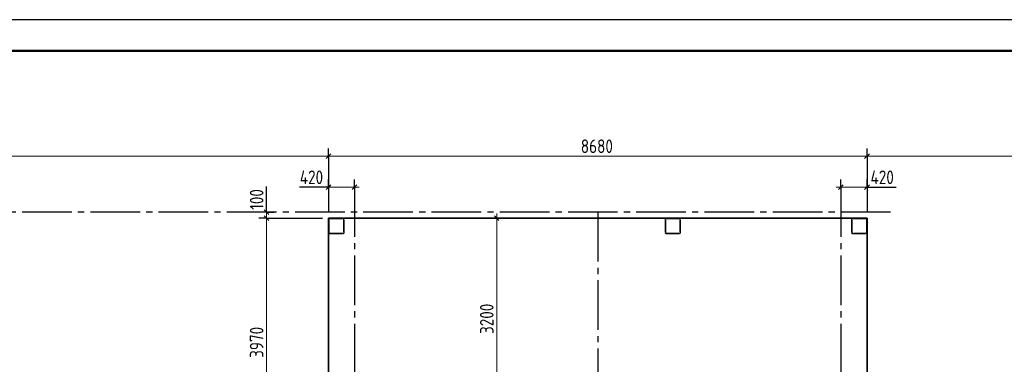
# Model space of a CAD drawing. Header units: millimetres. Extents: x 0 to 61017, y 0 to 42000.
# Tile 18 of 19: x 29440 to 45313, y 36446 to 42000. Entities that reach past the tile are written whole.
import ezdxf

# ---------------------------------------------------------------- set-up
doc = ezdxf.new("R2010")
doc.units = ezdxf.units.MM
doc.linetypes.add('______2', pattern=[270, 200, -70])
doc.linetypes.add('______5', pattern=[1100, 800, -100, 100, -100])
for name, color, linetype, lineweight in [('Standard', 7, 'Continuous', 25), ('Оси', 40, '______5', 18), ('Размерная выноска', 7, 'Continuous', 13)]:
    doc.layers.add(name, color=color, linetype=linetype, lineweight=lineweight)
doc.layers.add('ЖБ Перекрытие верхний уровень', color=7, linetype='Continuous', lineweight=25, true_color=0xe0e0ff)
doc.layers.add('ЖБ Стена верхний уровень', color=7, linetype='Continuous', lineweight=25, true_color=0x006e00)
doc.styles.add('GOST 2.304-81', font='txt')

msp = doc.modelspace()

# ---------------------------------------------------------------- hatches: boundary and pattern name
at = {"layer": 'ЖБ Стена верхний уровень', "linetype": 'Continuous', "lineweight": 18, "transparency": 33554687}
for points in [[(34420, 38747), (34423, 38743), (34420, 38740)], [(43090, 38783), (43097, 38790), (43098, 38789), (43099, 38787), (43100, 38783), (43100, 38780), (43100, 38780), (43097, 38777)], [(34660, 38587), (34663, 38583), (34660, 38580)], [(39850, 38583), (39855, 38588), (39855, 38579)], [(42850, 38623), (42857, 38630), (42860, 38627), (42860, 38620), (42857, 38617)]]:
    msp.add_hatch(color=7, dxfattribs=at).paths.add_polyline_path(points, flags=16)

# ---------------------------------------------------------------- linework, layer by layer
at = {"layer": 'Standard', "color": 251, "linetype": 'Continuous', "lineweight": -3, "true_color": 0x656565, "transparency": 33554687}
for p, q in [((34420, 39800), (34420, 39925)), ((43100, 39800), (43100, 39925)), ((34420, 39800), (34420, 39675)), ((34420, 39800), (34420, 38900)), ((43100, 39800), (43100, 39675)), ((43100, 39800), (43100, 38900)), ((34420, 39300), (34420, 39425)), ((34840, 39300), (34840, 39425)), ((42680, 39300), (42680, 39425)), ((43100, 39300), (43100, 39425)), ((34420, 39300), (34420, 39175)), ((34420, 39300), (34420, 38900)), ((34840, 39300), (34840, 39175)), ((34840, 39300), (34840, 39300)), ((42680, 39300), (42680, 39175)), ((42680, 39300), (42680, 39300)), ((43100, 39300), (43100, 39175)), ((43100, 39300), (43100, 38900)), ((33420, 38900), (33295, 38900)), ((33420, 38900), (33545, 38900)), ((33420, 38900), (33420, 38900)), ((33420, 38800), (33295, 38800)), ((33420, 38800), (33545, 38800)), ((33420, 38800), (34320, 38800)), ((37130, 38800), (37005, 38800)), ((37130, 38800), (37255, 38800)), ((37130, 38800), (37227, 38800))]:
    msp.add_line(p, q, dxfattribs=at)
at = {"layer": 'Standard', "color": 7, "linetype": 'Continuous', "lineweight": 13, "transparency": 33554687}
for p, q in [((22060, 39800), (34420, 39800)), ((34420, 39800), (43100, 39800)), ((43100, 39800), (49710, 39800)), ((34420, 39300), (34345, 39300)), ((34840, 39300), (34420, 39300)), ((34840, 39300), (34915, 39300)), ((42680, 39300), (42605, 39300)), ((42680, 39300), (43100, 39300)), ((43100, 39300), (43175, 39300)), ((33420, 38900), (33420, 38975)), ((33420, 38800), (33420, 34830)), ((37130, 38800), (37130, 38875))]:
    msp.add_line(p, q, dxfattribs=at)
at = {"layer": 'Standard', "color": 7, "linetype": 'Continuous', "lineweight": 25, "transparency": 33554687}
for p, q in [((34382, 39762), (34457, 39838)), ((43062, 39762), (43138, 39838)), ((34457, 39338), (34382, 39262)), ((34877, 39338), (34802, 39262)), ((42643, 39262), (42717, 39338)), ((43062, 39262), (43138, 39338)), ((33382, 38938), (33458, 38862)), ((33382, 38838), (33458, 38762)), ((37092, 38838), (37167, 38762))]:
    msp.add_line(p, q, dxfattribs=at)
at = {"layer": 'Standard', "color": 7, "linetype": 'Continuous', "lineweight": 13, "transparency": 33554687}
msp.add_lwpolyline([(0, 0), (59400, 0), (59400, 42000), (0, 42000), (0, 0)], close=True, dxfattribs=at)
for points in [[(0, 42000), (0, 0), (59400, 0), (59400, 42000), (0, 42000)], [(59400, 42000), (0, 42000), (0, 0), (59400, 0), (59400, 42000)], [(33420, 38900), (33420, 38832), (33420, 38832), (33420, 38800)], [(37130, 38800), (37130, 36833), (37130, 36833), (37130, 36137), (37130, 36137), (37130, 35600)]]:
    msp.add_lwpolyline(points, dxfattribs=at)
at = {"layer": 'Standard', "color": 7, "linetype": 'Continuous', "lineweight": 25, "transparency": 33554687}
msp.add_lwpolyline([(0, 42000), (0, 0), (59400, 0), (59400, 42000), (0, 42000)], dxfattribs=at)
at = {"layer": 'Standard', "color": 7, "linetype": 'Continuous', "lineweight": 50, "transparency": 33554687}
msp.add_lwpolyline([(2000, 41500), (58900, 41500), (58900, 500), (2000, 500), (2000, 41500)], close=True, dxfattribs=at)
at = {"layer": 'ЖБ Перекрытие верхний уровень', "color": 7, "linetype": 'Continuous', "lineweight": 35, "transparency": 33554687}
for p, q in [((43100, 38800), (34420, 38800)), ((34420, 38800), (34420, 34830)), ((43100, 34830), (43100, 38800))]:
    msp.add_line(p, q, dxfattribs=at)
at = {"layer": 'ЖБ Стена верхний уровень', "color": 251, "linetype": '______2', "lineweight": 13, "true_color": 0x656565, "transparency": 33554687}
for p, q in [((34421, 38787), (34420, 38783)), ((34420, 38783), (34420, 38780)), ((34420, 38780), (34420, 38570)), ((34423, 38790), (34421, 38787)), ((34425, 38793), (34423, 38790)), ((34427, 38795), (34425, 38793)), ((34430, 38797), (34427, 38795)), ((34433, 38799), (34430, 38797)), ((34430, 38782), (34431, 38783)), ((34430, 38780), (34430, 38782)), ((34430, 38570), (34430, 38780)), ((34431, 38785), (34432, 38786)), ((34431, 38783), (34431, 38785)), ((34432, 38786), (34434, 38788)), ((34437, 38800), (34433, 38799)), ((34434, 38788), (34435, 38789)), ((34435, 38789), (34437, 38789)), ((34440, 38800), (34437, 38800)), ((34437, 38789), (34438, 38790)), ((34438, 38790), (34440, 38790)), ((34650, 38800), (34440, 38800)), ((34440, 38790), (34650, 38790)), ((34653, 38800), (34650, 38800)), ((34650, 38790), (34652, 38790)), ((34652, 38790), (34653, 38789)), ((34657, 38799), (34653, 38800)), ((34653, 38789), (34655, 38789)), ((34655, 38789), (34656, 38788)), ((34656, 38788), (34658, 38786)), ((34660, 38797), (34657, 38799)), ((34658, 38786), (34659, 38785)), ((34659, 38785), (34659, 38783)), ((34659, 38783), (34660, 38782)), ((34663, 38795), (34660, 38797)), ((34660, 38782), (34660, 38780)), ((34660, 38780), (34660, 38570)), ((34665, 38793), (34663, 38795)), ((34667, 38790), (34665, 38793)), ((34669, 38787), (34667, 38790)), ((34670, 38783), (34669, 38787)), ((34670, 38780), (34670, 38783)), ((34670, 38570), (34670, 38780)), ((39846, 38787), (39845, 38783)), ((39845, 38783), (39845, 38780)), ((39845, 38780), (39845, 38570)), ((39848, 38790), (39846, 38787)), ((39850, 38793), (39848, 38790)), ((39852, 38795), (39850, 38793)), ((39855, 38797), (39852, 38795)), ((39858, 38799), (39855, 38797)), ((39855, 38782), (39856, 38783)), ((39855, 38780), (39855, 38782)), ((39855, 38570), (39855, 38780)), ((39856, 38785), (39857, 38786)), ((39856, 38783), (39856, 38785)), ((39857, 38786), (39859, 38788)), ((39862, 38800), (39858, 38799)), ((39859, 38788), (39860, 38789)), ((39860, 38789), (39862, 38789)), ((39865, 38800), (39862, 38800)), ((39862, 38789), (39863, 38790)), ((39863, 38790), (39865, 38790)), ((40075, 38800), (39865, 38800)), ((39865, 38790), (40075, 38790)), ((40078, 38800), (40075, 38800)), ((40075, 38790), (40077, 38790)), ((40077, 38790), (40078, 38789)), ((40082, 38799), (40078, 38800)), ((40078, 38789), (40080, 38789)), ((40080, 38789), (40081, 38788)), ((40081, 38788), (40083, 38786)), ((40085, 38797), (40082, 38799)), ((40083, 38786), (40084, 38785)), ((40084, 38785), (40084, 38783)), ((40084, 38783), (40085, 38782)), ((40088, 38795), (40085, 38797)), ((40085, 38782), (40085, 38780)), ((40085, 38780), (40085, 38570)), ((40090, 38793), (40088, 38795)), ((40092, 38790), (40090, 38793)), ((40094, 38787), (40092, 38790)), ((40095, 38783), (40094, 38787)), ((40095, 38780), (40095, 38783)), ((40095, 38570), (40095, 38780)), ((42851, 38787), (42850, 38783)), ((42850, 38783), (42850, 38780)), ((42850, 38780), (42850, 38570)), ((42853, 38790), (42851, 38787)), ((42855, 38793), (42853, 38790)), ((42857, 38795), (42855, 38793)), ((42860, 38797), (42857, 38795)), ((42863, 38799), (42860, 38797)), ((42860, 38782), (42861, 38783)), ((42860, 38780), (42860, 38782)), ((42860, 38570), (42860, 38780)), ((42861, 38785), (42862, 38786)), ((42861, 38783), (42861, 38785)), ((42862, 38786), (42864, 38788)), ((42867, 38800), (42863, 38799)), ((42864, 38788), (42865, 38789)), ((42865, 38789), (42867, 38789)), ((42870, 38800), (42867, 38800)), ((42867, 38789), (42868, 38790)), ((42868, 38790), (42870, 38790)), ((43080, 38800), (42870, 38800)), ((42870, 38790), (43080, 38790)), ((43083, 38800), (43080, 38800)), ((43080, 38790), (43082, 38790)), ((43082, 38790), (43083, 38789)), ((43087, 38799), (43083, 38800)), ((43083, 38789), (43085, 38789)), ((43085, 38789), (43086, 38788)), ((43086, 38788), (43088, 38786)), ((43090, 38797), (43087, 38799)), ((43088, 38786), (43089, 38785)), ((43089, 38785), (43089, 38783)), ((43089, 38783), (43090, 38782)), ((43093, 38795), (43090, 38797)), ((43090, 38782), (43090, 38780)), ((43090, 38780), (43090, 38570)), ((43095, 38793), (43093, 38795)), ((43097, 38790), (43095, 38793)), ((43099, 38787), (43097, 38790)), ((43100, 38783), (43099, 38787)), ((43100, 38780), (43100, 38783)), ((43100, 38570), (43100, 38780)), ((34420, 38570), (34420, 38567)), ((34420, 38567), (34421, 38563)), ((34421, 38563), (34423, 38560)), ((34423, 38560), (34425, 38557)), ((34425, 38557), (34427, 38555)), ((34427, 38555), (34430, 38553)), ((34430, 38568), (34430, 38570)), ((34431, 38567), (34430, 38568)), ((34430, 38553), (34433, 38551)), ((34431, 38565), (34431, 38567)), ((34432, 38564), (34431, 38565)), ((34434, 38562), (34432, 38564)), ((34433, 38551), (34437, 38550)), ((34435, 38561), (34434, 38562)), ((34437, 38561), (34435, 38561)), ((34438, 38560), (34437, 38561)), ((34437, 38550), (34440, 38550)), ((34440, 38560), (34438, 38560)), ((34650, 38560), (34440, 38560)), ((34440, 38550), (34650, 38550)), ((34652, 38560), (34650, 38560)), ((34650, 38550), (34653, 38550)), ((34653, 38561), (34652, 38560)), ((34655, 38561), (34653, 38561)), ((34653, 38550), (34657, 38551)), ((34656, 38562), (34655, 38561)), ((34658, 38564), (34656, 38562)), ((34657, 38551), (34660, 38553)), ((34659, 38565), (34658, 38564)), ((34660, 38568), (34659, 38567)), ((34659, 38567), (34659, 38565)), ((34660, 38570), (34660, 38568)), ((34660, 38553), (34663, 38555)), ((34663, 38555), (34665, 38557)), ((34665, 38557), (34667, 38560)), ((34667, 38560), (34669, 38563)), ((34669, 38563), (34670, 38567)), ((34670, 38567), (34670, 38570)), ((39845, 38570), (39845, 38567)), ((39845, 38567), (39846, 38563)), ((39846, 38563), (39848, 38560)), ((39848, 38560), (39850, 38557)), ((39850, 38557), (39852, 38555)), ((39852, 38555), (39855, 38553)), ((39855, 38568), (39855, 38570)), ((39856, 38567), (39855, 38568)), ((39855, 38553), (39858, 38551)), ((39856, 38565), (39856, 38567)), ((39857, 38564), (39856, 38565)), ((39859, 38562), (39857, 38564)), ((39858, 38551), (39862, 38550)), ((39860, 38561), (39859, 38562)), ((39862, 38561), (39860, 38561)), ((39863, 38560), (39862, 38561)), ((39862, 38550), (39865, 38550)), ((39865, 38560), (39863, 38560)), ((40075, 38560), (39865, 38560)), ((39865, 38550), (40075, 38550)), ((40077, 38560), (40075, 38560)), ((40075, 38550), (40078, 38550)), ((40078, 38561), (40077, 38560)), ((40080, 38561), (40078, 38561)), ((40078, 38550), (40082, 38551)), ((40081, 38562), (40080, 38561)), ((40083, 38564), (40081, 38562)), ((40082, 38551), (40085, 38553)), ((40084, 38565), (40083, 38564)), ((40085, 38568), (40084, 38567)), ((40084, 38567), (40084, 38565)), ((40085, 38570), (40085, 38568)), ((40085, 38553), (40088, 38555)), ((40088, 38555), (40090, 38557)), ((40090, 38557), (40092, 38560)), ((40092, 38560), (40094, 38563)), ((40094, 38563), (40095, 38567)), ((40095, 38567), (40095, 38570)), ((42850, 38570), (42850, 38567)), ((42850, 38567), (42851, 38563)), ((42851, 38563), (42853, 38560)), ((42853, 38560), (42855, 38557)), ((42855, 38557), (42857, 38555)), ((42857, 38555), (42860, 38553)), ((42860, 38568), (42860, 38570)), ((42861, 38567), (42860, 38568)), ((42860, 38553), (42863, 38551)), ((42861, 38565), (42861, 38567)), ((42862, 38564), (42861, 38565)), ((42864, 38562), (42862, 38564)), ((42863, 38551), (42867, 38550)), ((42865, 38561), (42864, 38562)), ((42867, 38561), (42865, 38561)), ((42868, 38560), (42867, 38561)), ((42867, 38550), (42870, 38550)), ((42870, 38560), (42868, 38560)), ((43080, 38560), (42870, 38560)), ((42870, 38550), (43080, 38550)), ((43082, 38560), (43080, 38560)), ((43080, 38550), (43083, 38550)), ((43083, 38561), (43082, 38560)), ((43085, 38561), (43083, 38561)), ((43083, 38550), (43087, 38551)), ((43086, 38562), (43085, 38561)), ((43088, 38564), (43086, 38562)), ((43087, 38551), (43090, 38553)), ((43089, 38565), (43088, 38564)), ((43090, 38568), (43089, 38567)), ((43089, 38567), (43089, 38565)), ((43090, 38570), (43090, 38568)), ((43090, 38553), (43093, 38555)), ((43093, 38555), (43095, 38557)), ((43095, 38557), (43097, 38560)), ((43097, 38560), (43099, 38563)), ((43099, 38563), (43100, 38567)), ((43100, 38567), (43100, 38570))]:
    msp.add_line(p, q, dxfattribs=at)
at = {"layer": 'ЖБ Стена верхний уровень', "color": 9, "linetype": 'Continuous', "lineweight": 18, "true_color": 0xc7c7c7, "transparency": 33554687}
for p, q in [((34440, 38800), (34450, 38790)), ((34520, 38800), (34530, 38790)), ((34600, 38800), (34610, 38790)), ((34660, 38740), (34670, 38730)), ((39845, 38755), (39855, 38745)), ((39970, 38790), (39960, 38800)), ((40040, 38800), (40050, 38790)), ((40085, 38755), (40095, 38745)), ((42852, 38788), (42860, 38780)), ((42920, 38800), (42930, 38790)), ((43000, 38800), (43010, 38790)), ((34420, 38660), (34430, 38650)), ((34420, 38580), (34430, 38570)), ((34660, 38660), (34670, 38650)), ((39845, 38675), (39855, 38665)), ((40085, 38675), (40095, 38665)), ((40095, 38585), (40085, 38595)), ((42850, 38710), (42860, 38700)), ((43090, 38710), (43100, 38700)), ((43090, 38630), (43100, 38620)), ((34440, 38560), (34450, 38550)), ((34530, 38550), (34520, 38560)), ((34600, 38560), (34610, 38550)), ((39880, 38560), (39890, 38550)), ((40040, 38560), (40050, 38550)), ((42930, 38550), (42920, 38560)), ((43000, 38560), (43010, 38550)), ((43080, 38560), (43088, 38552))]:
    msp.add_line(p, q, dxfattribs=at)
at = {"layer": 'Оси', "color": 8, "linetype": '______5', "lineweight": -3, "transparency": 33554687}
for p, q in [((34840, 39300), (34840, 16970)), ((42680, 39300), (42680, 16970)), ((43480, 38900), (4600, 38900)), ((38760, 38900), (38760, 16970))]:
    msp.add_line(p, q, dxfattribs=at)
at = {"layer": 'Размерная выноска', "color": 7, "linetype": 'Continuous', "lineweight": 25, "transparency": 33554687}
for p, q in [((33420, 38900), (33420, 39310)), ((34450, 39300), (33950, 39300)), ((43070, 39300), (43570, 39300))]:
    msp.add_line(p, q, dxfattribs=at)

# ---------------------------------------------------------------- texts
at = {"layer": 'Standard', "color": 7, "linetype": 'Continuous', "lineweight": 25, "transparency": 33554687, "char_height": 220, "attachment_point": 7, "style": 'GOST 2.304-81'}
for s, insert, width in [('8680', (38486, 39850), 672.63), ('420', (33956, 39350), 531.97), ('420', (43157, 39350), 531.97)]:
    msp.add_mtext(s, dxfattribs=dict(at, insert=insert, width=width))
at = {"layer": 'Standard', "color": 7, "linetype": 'Continuous', "lineweight": 25, "transparency": 33554687, "char_height": 220, "attachment_point": 7, "rotation": 90, "style": 'GOST 2.304-81'}
for s, insert, width in [('100', (33370, 38938), 485.08), ('3200', (37080, 36934), 657.05), ('3970', (33370, 36549), 657.05)]:
    msp.add_mtext(s, dxfattribs=dict(at, insert=insert, width=width))

doc.saveas('drawing.dxf')
